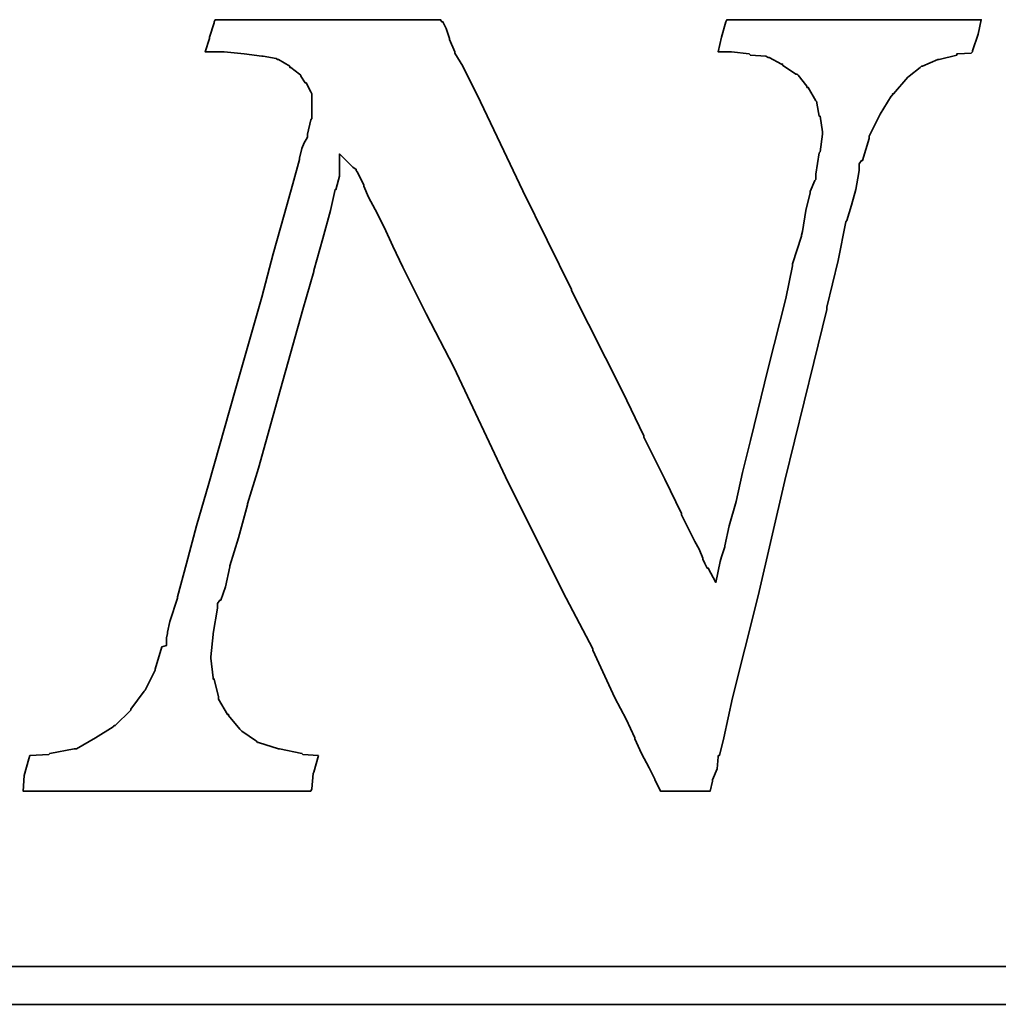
# Model space of a CAD drawing. Header units: millimetres. Extents: x -52 to 340, y -61 to 93.
# Tile 97 of 101: x 226.87 to 228.38, y 1.47 to 2.99. Entities that reach past the tile are written whole.
import ezdxf

# ---------------------------------------------------------------- set-up
doc = ezdxf.new("R2010")
doc.units = ezdxf.units.MM
doc.layers.add('DIM', color=4, linetype='Continuous')
doc.layers.add('layer 1', color=7, linetype='Continuous')

# ---------------------------------------------------------------- blocks, each defined once
blk = doc.blocks.new('TBI MOTION logo(完整正式版)')
at = {"layer": 'layer 1', "color": 22, "lineweight": 35}
for points, knots in [([(58.92625, -7.91875), (58.92625, -7.91875), (58.58625, -7.89375), (58.58625, -7.89375), (58.58625, -7.89375), (58.58625, -7.89375), (58.56625, -7.87125), (58.56625, -7.87125), (58.56625, -7.87125), (58.56625, -7.87125), (58.08375, -7.77375), (58.08375, -7.77375), (58.08375, -7.77375), (58.08375, -7.77375), (58.06125, -7.77375), (58.06125, -7.77375), (58.06125, -7.77375), (58.06125, -7.77375), (57.62625, -7.63125), (57.62625, -7.63125), (57.62625, -7.63125), (57.62625, -7.63125), (57.60625, -7.63125), (57.60625, -7.63125), (57.60625, -7.63125), (57.60625, -7.63125), (57.58125, -7.60625), (57.58125, -7.60625), (57.58125, -7.60625), (57.58125, -7.60625), (57.26625, -7.38875), (57.26625, -7.38875), (57.26625, -7.38875), (57.26625, -7.38875), (57.24625, -7.36875), (57.24625, -7.36875), (57.24625, -7.36875), (57.24625, -7.36875), (57.22125, -7.34375), (57.22125, -7.34375), (57.22125, -7.34375), (57.22125, -7.34375), (56.98125, -7.05375), (56.98125, -7.05375), (56.98125, -7.05375), (56.98125, -7.05375), (56.98125, -7.02875), (56.98125, -7.02875), (56.98125, -7.02875), (56.98125, -7.02875), (56.95625, -7.02875), (56.95625, -7.02875), (56.95625, -7.02875), (56.95625, -7.02875), (56.76625, -6.69625), (56.76625, -6.69625), (56.76625, -6.69625), (56.76625, -6.69625), (56.76625, -6.67125), (56.76625, -6.67125), (56.76625, -6.67125), (56.76625, -6.67125), (56.76625, -6.64875), (56.76625, -6.64875), (56.76625, -6.64875), (56.76625, -6.64875), (56.67125, -6.26375), (56.67125, -6.26375), (56.67125, -6.26375), (56.67125, -6.26375), (56.64625, -6.26375), (56.64625, -6.26375), (56.64625, -6.26375), (56.64625, -6.26375), (56.64625, -6.23875), (56.64625, -6.23875), (56.64625, -6.23875), (56.64625, -6.23875), (56.59625, -5.80875), (56.59625, -5.80875), (56.59625, -5.80875), (56.59625, -5.80875), (56.59625, -5.78375), (56.59625, -5.78375), (56.59625, -5.78375), (56.59625, -5.78375), (56.64625, -5.30375), (56.64625, -5.30375), (56.64625, -5.30375), (56.64625, -5.30375), (56.64625, -5.27875), (56.64625, -5.27875), (56.64625, -5.27875), (56.64625, -5.27875), (56.74125, -4.72875), (56.74125, -4.72875), (56.74125, -4.72875), (56.74125, -4.72875), (56.74125, -4.67875), (56.74125, -4.67875), (56.74125, -4.67875), (56.74125, -4.67875), (56.74125, -4.63375), (56.74125, -4.63375), (56.74125, -4.63375), (56.74125, -4.63375), (56.79125, -4.55875), (56.79125, -4.55875), (56.79125, -4.55875), (56.79125, -4.55875), (56.81125, -4.55875), (56.81125, -4.55875), (56.81125, -4.55875), (56.81125, -4.55875), (56.91125, -4.27375), (56.91125, -4.27375), (56.91125, -4.27375), (56.91125, -4.27375), (57.00625, -3.83874), (57.00625, -3.83874), (57.00625, -3.83874), (57.00625, -3.83874), (57.00625, -3.81374), (57.00625, -3.81374), (57.00625, -3.81374), (57.00625, -3.81374), (57.19875, -3.21374), (57.19875, -3.21374), (57.19875, -3.21374), (57.19875, -3.21374), (57.38625, -2.49625), (57.38625, -2.49625), (57.38625, -2.49625), (57.38625, -2.49625), (57.38625, -2.47374), (57.38625, -2.47374), (57.38625, -2.47374), (57.38625, -2.47374), (57.62625, -1.70375), (57.62625, -1.70375), (57.62625, -1.70375), (57.62625, -1.70375), (58.10625, 0.00125), (58.10625, 0.00125), (58.10625, 0.00125), (58.10625, 0.00125), (58.58625, 1.72625), (58.58625, 1.72625), (58.58625, 1.72625), (58.58625, 1.72625), (58.82625, 2.54125), (58.82625, 2.54125), (58.82625, 2.54125), (58.82625, 2.54125), (58.82625, 2.56374), (58.82625, 2.56374), (58.82625, 2.56374), (58.82625, 2.56374), (59.02125, 3.26125), (59.02125, 3.26125), (59.02125, 3.26125), (59.02125, 3.26125), (59.18625, 3.86125), (59.18625, 3.86125), (59.18625, 3.86125), (59.18625, 3.86125), (59.28625, 4.31875), (59.28625, 4.31875), (59.28625, 4.31875), (59.28625, 4.31875), (59.30625, 4.31875), (59.30625, 4.31875), (59.30625, 4.31875), (59.30625, 4.31875), (59.30625, 4.34125), (59.30625, 4.34125), (59.30625, 4.34125), (59.30625, 4.34125), (59.38125, 4.60625), (59.38125, 4.60625), (59.38125, 4.60625), (59.38125, 4.60625), (59.38125, 4.65125), (59.38125, 4.65125), (59.38125, 4.65125), (59.38125, 4.65125), (59.38125, 5.08625), (59.38125, 5.08625), (59.38125, 5.08625), (59.38125, 5.08625), (59.66625, 4.79624), (59.66625, 4.79624), (59.66625, 4.79624), (59.66625, 4.79624), (59.74125, 4.75124), (59.74125, 4.75124), (59.74125, 4.75124), (59.74125, 4.75124), (59.74125, 4.72624), (59.74125, 4.72624), (59.74125, 4.72624), (59.74125, 4.72624), (59.76125, 4.70124), (59.76125, 4.70124), (59.76125, 4.70124), (59.76125, 4.70124), (59.81125, 4.60625), (59.81125, 4.60625), (59.81125, 4.60625), (59.81125, 4.60625), (59.90625, 4.41125), (59.90625, 4.41125), (59.90625, 4.41125), (59.90625, 4.41125), (59.90625, 4.39125), (59.90625, 4.39125), (59.90625, 4.39125), (59.90625, 4.39125), (60.00375, 4.15124), (60.00375, 4.15124), (60.00375, 4.15124), (60.00375, 4.15124), (60.14625, 3.88374), (60.14625, 3.88374), (60.14625, 3.88374), (60.14625, 3.88374), (60.34125, 3.50124), (60.34125, 3.50124), (60.34125, 3.50124), (60.34125, 3.50124), (60.53125, 3.09125), (60.53125, 3.09125), (60.53125, 3.09125), (60.53125, 3.09125), (60.74625, 2.63625), (60.74625, 2.63625), (60.74625, 2.63625), (60.74625, 2.63625), (61.25125, 1.63124), (61.25125, 1.63124), (61.25125, 1.63124), (61.25125, 1.63124), (61.85125, 0.47625), (61.85125, 0.47625), (61.85125, 0.47625), (61.85125, 0.47625), (63.02625, -2.01874), (63.02625, -2.01874), (63.02625, -2.01874), (63.02625, -2.01874), (64.27625, -4.51374), (64.27625, -4.51374), (64.27625, -4.51374), (64.27625, -4.51374), (64.85125, -5.61375), (64.85125, -5.61375), (64.85125, -5.61375), (64.85125, -5.61375), (64.85125, -5.64125), (64.85125, -5.64125), (64.85125, -5.64125), (64.85125, -5.64125), (65.32875, -6.67125), (65.32875, -6.67125), (65.32875, -6.67125), (65.32875, -6.67125), (65.57125, -7.12875), (65.57125, -7.12875), (65.57125, -7.12875), (65.57125, -7.12875), (65.76125, -7.53625), (65.76125, -7.53625), (65.76125, -7.53625), (65.76125, -7.53625), (65.76125, -7.55625), (65.76125, -7.55625), (65.76125, -7.55625), (65.76125, -7.55625), (65.90375, -7.87125), (65.90375, -7.87125), (65.90375, -7.87125), (65.90375, -7.87125), (66.07125, -8.18125), (66.07125, -8.18125), (66.07125, -8.18125), (66.07125, -8.18125), (66.19125, -8.42375), (66.19125, -8.42375), (66.19125, -8.42375), (66.19125, -8.42375), (66.19125, -8.44375), (66.19125, -8.44375), (66.19125, -8.44375), (66.19125, -8.44375), (66.29125, -8.63875), (66.29125, -8.63875), (66.29125, -8.63875), (66.29125, -8.63875), (66.31125, -8.68625), (66.31125, -8.68625), (66.31125, -8.68625), (66.31125, -8.68625), (66.38375, -8.68625), (66.38375, -8.68625), (66.38375, -8.68625), (66.38375, -8.68625), (66.84125, -8.68625), (66.84125, -8.68625), (66.84125, -8.68625), (66.84125, -8.68625), (67.29625, -8.68625), (67.29625, -8.68625), (67.29625, -8.68625), (67.29625, -8.68625), (67.36625, -8.68625), (67.36625, -8.68625), (67.36625, -8.68625), (67.36625, -8.68625), (67.39125, -8.68625), (67.39125, -8.68625), (67.39125, -8.68625), (67.39125, -8.68625), (67.44125, -8.46875), (67.44125, -8.46875), (67.44125, -8.46875), (67.44125, -8.46875), (67.44125, -8.44375), (67.44125, -8.44375), (67.44125, -8.44375), (67.44125, -8.44375), (67.53625, -8.20375), (67.53625, -8.20375), (67.53625, -8.20375), (67.53625, -8.20375), (67.56125, -7.94375), (67.56125, -7.94375), (67.56125, -7.94375), (67.56125, -7.94375), (67.56125, -7.91875), (67.56125, -7.91875), (67.56125, -7.91875), (67.56125, -7.91875), (67.58625, -7.91875), (67.58625, -7.91875), (67.58625, -7.91875), (67.58625, -7.91875), (67.68125, -7.53625), (67.68125, -7.53625), (67.68125, -7.53625), (67.68125, -7.53625), (67.87375, -6.67125), (67.87375, -6.67125), (67.87375, -6.67125), (67.87375, -6.67125), (68.13625, -5.61375), (68.13625, -5.61375), (68.13625, -5.61375), (68.13625, -5.61375), (68.42375, -4.46374), (68.42375, -4.46374), (68.42375, -4.46374), (68.42375, -4.46374), (68.99875, -1.96874), (68.99875, -1.96874), (68.99875, -1.96874), (68.99875, -1.96874), (69.62625, 0.57625), (69.62625, 0.57625), (69.62625, 0.57625), (69.62625, 0.57625), (69.91125, 1.72625), (69.91125, 1.72625), (69.91125, 1.72625), (69.91125, 1.72625), (69.91125, 1.77625), (69.91125, 1.77625), (69.91125, 1.77625), (69.91125, 1.77625), (70.15125, 2.78124), (70.15125, 2.78124), (70.15125, 2.78124), (70.15125, 2.78124), (70.32125, 3.62125), (70.32125, 3.62125), (70.32125, 3.62125), (70.32125, 3.62125), (70.34125, 3.64625), (70.34125, 3.64625), (70.34125, 3.64625), (70.34125, 3.64625), (70.44125, 3.98125), (70.44125, 3.98125), (70.44125, 3.98125), (70.44125, 3.98125), (70.53625, 4.31875), (70.53625, 4.31875), (70.53625, 4.31875), (70.53625, 4.31875), (70.58125, 4.55875), (70.58125, 4.55875), (70.58125, 4.55875), (70.58125, 4.55875), (70.60625, 4.72624), (70.60625, 4.72624), (70.60625, 4.72624), (70.60625, 4.72624), (70.60625, 4.79624), (70.60625, 4.79624), (70.60625, 4.79624), (70.60625, 4.79624), (70.60625, 4.87125), (70.60625, 4.87125), (70.60625, 4.87125), (70.60625, 4.87125), (70.65625, 4.94125), (70.65625, 4.94125), (70.65625, 4.94125), (70.65625, 4.94125), (70.68125, 4.94125), (70.68125, 4.94125), (70.68125, 4.94125), (70.68125, 4.94125), (70.82125, 5.42125), (70.82125, 5.42125), (70.82125, 5.42125), (70.82125, 5.42125), (70.82125, 5.44625), (70.82125, 5.44625), (70.82125, 5.44625), (70.82125, 5.44625), (70.82125, 5.47125), (70.82125, 5.47125), (70.82125, 5.47125), (70.82125, 5.47125), (71.06125, 5.94625), (71.06125, 5.94625), (71.06125, 5.94625), (71.06125, 5.94625), (71.30125, 6.33124), (71.30125, 6.33124), (71.30125, 6.33124), (71.30125, 6.33124), (71.32625, 6.35625), (71.32625, 6.35625), (71.32625, 6.35625), (71.32625, 6.35625), (71.32625, 6.38124), (71.32625, 6.38124), (71.32625, 6.38124), (71.32625, 6.38124), (71.35125, 6.38124), (71.35125, 6.38124), (71.35125, 6.38124), (71.35125, 6.38124), (71.66125, 6.74125), (71.66125, 6.74125), (71.66125, 6.74125), (71.66125, 6.74125), (71.68625, 6.76625), (71.68625, 6.76625), (71.68625, 6.76625), (71.68625, 6.76625), (71.92625, 6.95624), (71.92625, 6.95624), (71.92625, 6.95624), (71.92625, 6.95624), (71.95125, 6.98125), (71.95125, 6.98125), (71.95125, 6.98125), (71.95125, 6.98125), (71.97625, 6.98125), (71.97625, 6.98125), (71.97625, 6.98125), (71.97625, 6.98125), (72.31125, 7.12624), (72.31125, 7.12624), (72.31125, 7.12624), (72.31125, 7.12624), (72.33375, 7.12624), (72.33375, 7.12624), (72.33375, 7.12624), (72.33375, 7.12624), (72.71625, 7.21875), (72.71625, 7.21875), (72.71625, 7.21875), (72.71625, 7.21875), (72.71625, 7.24624), (72.71625, 7.24624), (72.71625, 7.24624), (72.71625, 7.24624), (72.74125, 7.24624), (72.74125, 7.24624), (72.74125, 7.24624), (72.74125, 7.24624), (73.03124, 7.26624), (73.03124, 7.26624), (73.03124, 7.26624), (73.03124, 7.26624), (73.05375, 7.29125), (73.05375, 7.29125), (73.05375, 7.29125), (73.05375, 7.29125), (73.05375, 7.31625), (73.05375, 7.31625), (73.05375, 7.31625), (73.05375, 7.31625), (73.17625, 7.67625), (73.17625, 7.67625), (73.17625, 7.67625), (73.17625, 7.67625), (73.24625, 7.98625), (73.24625, 7.98625), (73.24625, 7.98625), (73.24625, 7.98625), (73.19625, 7.98625), (73.19625, 7.98625), (73.19625, 7.98625), (73.19625, 7.98625), (72.93625, 7.98625), (72.93625, 7.98625), (72.93625, 7.98625), (72.93625, 7.98625), (72.55125, 7.98625), (72.55125, 7.98625), (72.55125, 7.98625), (72.55125, 7.98625), (72.09625, 7.98625), (72.09625, 7.98625), (72.09625, 7.98625), (72.09625, 7.98625), (71.64125, 7.98625), (71.64125, 7.98625), (71.64125, 7.98625), (71.64125, 7.98625), (70.53625, 7.98625), (70.53625, 7.98625), (70.53625, 7.98625), (70.53625, 7.98625), (69.47875, 7.98625), (69.47875, 7.98625), (69.47875, 7.98625), (69.47875, 7.98625), (68.95125, 7.98625), (68.95125, 7.98625), (68.95125, 7.98625), (68.95125, 7.98625), (68.52125, 7.98625), (68.52125, 7.98625), (68.52125, 7.98625), (68.52125, 7.98625), (68.13625, 7.98625), (68.13625, 7.98625), (68.13625, 7.98625), (68.13625, 7.98625), (67.87375, 7.98625), (67.87375, 7.98625), (67.87375, 7.98625), (67.87375, 7.98625), (67.75125, 7.98625), (67.75125, 7.98625), (67.75125, 7.98625), (67.75125, 7.98625), (67.72625, 7.94125), (67.72625, 7.94125), (67.72625, 7.94125), (67.72625, 7.94125), (67.63125, 7.60625), (67.63125, 7.60625), (67.63125, 7.60625), (67.63125, 7.60625), (67.56125, 7.29125), (67.56125, 7.29125), (67.56125, 7.29125), (67.56125, 7.29125), (67.72625, 7.29125), (67.72625, 7.29125), (67.72625, 7.29125), (67.72625, 7.29125), (67.82625, 7.29125), (67.82625, 7.29125), (67.82625, 7.29125), (67.82625, 7.29125), (67.84625, 7.29125), (67.84625, 7.29125), (67.84625, 7.29125), (67.84625, 7.29125), (68.23125, 7.24624), (68.23125, 7.24624), (68.23125, 7.24624), (68.23125, 7.24624), (68.25875, 7.21875), (68.25875, 7.21875), (68.25875, 7.21875), (68.25875, 7.21875), (68.59125, 7.19624), (68.59125, 7.19624), (68.59125, 7.19624), (68.59125, 7.19624), (68.64125, 7.17125), (68.64125, 7.17125), (68.64125, 7.17125), (68.64125, 7.17125), (68.66625, 7.17125), (68.66625, 7.17125), (68.66625, 7.17125), (68.66625, 7.17125), (68.92625, 7.02624), (68.92625, 7.02624), (68.92625, 7.02624), (68.92625, 7.02624), (68.95125, 7.02624), (68.95125, 7.02624), (68.95125, 7.02624), (68.95125, 7.02624), (68.95125, 7.00624), (68.95125, 7.00624), (68.95125, 7.00624), (68.95125, 7.00624), (69.23875, 6.81125), (69.23875, 6.81125), (69.23875, 6.81125), (69.23875, 6.81125), (69.26625, 6.81125), (69.26625, 6.81125), (69.26625, 6.81125), (69.26625, 6.81125), (69.28625, 6.78625), (69.28625, 6.78625), (69.28625, 6.78625), (69.28625, 6.78625), (69.47875, 6.54875), (69.47875, 6.54875), (69.47875, 6.54875), (69.47875, 6.54875), (69.47875, 6.52375), (69.47875, 6.52375), (69.47875, 6.52375), (69.47875, 6.52375), (69.50625, 6.52375), (69.50625, 6.52375), (69.50625, 6.52375), (69.50625, 6.52375), (69.67125, 6.23625), (69.67125, 6.23625), (69.67125, 6.23625), (69.67125, 6.23625), (69.69375, 6.21125), (69.69375, 6.21125), (69.69375, 6.21125), (69.69375, 6.21125), (69.69375, 6.18625), (69.69375, 6.18625), (69.69375, 6.18625), (69.69375, 6.18625), (69.74625, 5.89875), (69.74625, 5.89875), (69.74625, 5.89875), (69.74625, 5.89875), (69.76625, 5.89875), (69.76625, 5.89875), (69.76625, 5.89875), (69.76625, 5.89875), (69.81375, 5.56625), (69.81375, 5.56625), (69.81375, 5.56625), (69.81375, 5.56625), (69.81375, 5.54125), (69.81375, 5.54125), (69.81375, 5.54125), (69.81375, 5.54125), (69.81375, 5.51625), (69.81375, 5.51625), (69.81375, 5.51625), (69.81375, 5.51625), (69.76625, 5.13125), (69.76625, 5.13125), (69.76625, 5.13125), (69.76625, 5.13125), (69.74625, 5.10874), (69.74625, 5.10874), (69.74625, 5.10874), (69.74625, 5.10874), (69.67125, 4.65125), (69.67125, 4.65125), (69.67125, 4.65125), (69.67125, 4.65125), (69.67125, 4.55875), (69.67125, 4.55875), (69.67125, 4.55875), (69.67125, 4.55875), (69.67125, 4.53125), (69.67125, 4.53125), (69.67125, 4.53125), (69.67125, 4.53125), (69.64625, 4.50874), (69.64625, 4.50874), (69.64625, 4.50874), (69.64625, 4.50874), (69.55125, 4.27125), (69.55125, 4.27125), (69.55125, 4.27125), (69.55125, 4.27125), (69.55125, 4.24625), (69.55125, 4.24625), (69.55125, 4.24625), (69.55125, 4.24625), (69.45375, 3.86125), (69.45375, 3.86125), (69.45375, 3.86125), (69.45375, 3.86125), (69.38625, 3.40624), (69.38625, 3.40624), (69.38625, 3.40624), (69.38625, 3.40624), (69.35875, 3.33125), (69.35875, 3.33125), (69.35875, 3.33125), (69.35875, 3.33125), (69.35875, 3.30875), (69.35875, 3.30875), (69.35875, 3.30875), (69.35875, 3.30875), (69.16625, 2.71125), (69.16625, 2.71125), (69.16625, 2.71125), (69.16625, 2.71125), (69.16625, 2.66375), (69.16625, 2.66375), (69.16625, 2.66375), (69.16625, 2.66375), (69.02625, 1.96374), (69.02625, 1.96374), (69.02625, 1.96374), (69.02625, 1.96374), (68.64125, 0.45624), (68.64125, 0.45624), (68.64125, 0.45624), (68.64125, 0.45624), (68.25875, -1.10625), (68.25875, -1.10625), (68.25875, -1.10625), (68.25875, -1.10625), (68.08625, -1.80125), (68.08625, -1.80125), (68.08625, -1.80125), (68.08625, -1.80125), (67.94625, -2.42625), (67.94625, -2.42625), (67.94625, -2.42625), (67.94625, -2.42625), (67.80125, -2.95375), (67.80125, -2.95375), (67.80125, -2.95375), (67.80125, -2.95375), (67.70625, -3.38375), (67.70625, -3.38375), (67.70625, -3.38375), (67.70625, -3.38375), (67.70625, -3.40875), (67.70625, -3.40875), (67.70625, -3.40875), (67.70625, -3.40875), (67.63125, -3.62375), (67.63125, -3.62375), (67.63125, -3.62375), (67.63125, -3.62375), (67.60625, -3.72125), (67.60625, -3.72125), (67.60625, -3.72125), (67.60625, -3.72125), (67.51125, -4.17375), (67.51125, -4.17375), (67.51125, -4.17375), (67.51125, -4.17375), (67.34625, -3.86374), (67.34625, -3.86374), (67.34625, -3.86374), (67.34625, -3.86374), (67.32125, -3.86374), (67.32125, -3.86374), (67.32125, -3.86374), (67.32125, -3.86374), (67.27125, -3.76874), (67.27125, -3.76874), (67.27125, -3.76874), (67.27125, -3.76874), (67.22625, -3.67374), (67.22625, -3.67374), (67.22625, -3.67374), (67.22625, -3.67374), (67.22625, -3.64875), (67.22625, -3.64875), (67.22625, -3.64875), (67.22625, -3.64875), (67.15125, -3.45375), (67.15125, -3.45375), (67.15125, -3.45375), (67.15125, -3.45375), (67.05625, -3.28875), (67.05625, -3.28875), (67.05625, -3.28875), (67.05625, -3.28875), (66.91125, -3.00125), (66.91125, -3.00125), (66.91125, -3.00125), (66.91125, -3.00125), (66.77125, -2.71375), (66.77125, -2.71375), (66.77125, -2.71375), (66.77125, -2.71375), (66.77125, -2.68875), (66.77125, -2.68875), (66.77125, -2.68875), (66.77125, -2.68875), (66.41125, -1.94374), (66.41125, -1.94374), (66.41125, -1.94374), (66.41125, -1.94374), (65.95125, -1.03375), (65.95125, -1.03375), (65.95125, -1.03375), (65.95125, -1.03375), (65.95125, -1.00875), (65.95125, -1.00875), (65.95125, -1.00875), (65.95125, -1.00875), (65.49625, -0.04874), (65.49625, -0.04874), (65.49625, -0.04874), (65.49625, -0.04874), (64.39375, 2.13624), (64.39375, 2.13624), (64.39375, 2.13624), (64.39375, 2.13624), (64.39375, 2.15624), (64.39375, 2.15624), (64.39375, 2.15624), (64.39375, 2.15624), (63.33625, 4.29125), (63.33625, 4.29125), (63.33625, 4.29125), (63.33625, 4.29125), (62.85625, 5.30125), (62.85625, 5.30125), (62.85625, 5.30125), (62.85625, 5.30125), (62.42625, 6.21125), (62.42625, 6.21125), (62.42625, 6.21125), (62.42625, 6.21125), (62.04125, 6.98125), (62.04125, 6.98125), (62.04125, 6.98125), (62.04125, 6.98125), (61.87375, 7.26624), (61.87375, 7.26624), (61.87375, 7.26624), (61.87375, 7.26624), (61.87375, 7.29125), (61.87375, 7.29125), (61.87375, 7.29125), (61.87375, 7.29125), (61.75625, 7.55625), (61.75625, 7.55625), (61.75625, 7.55625), (61.75625, 7.55625), (61.75625, 7.58124), (61.75625, 7.58124), (61.75625, 7.58124), (61.75625, 7.58124), (61.68375, 7.79375), (61.68375, 7.79375), (61.68375, 7.79375), (61.68375, 7.79375), (61.61125, 7.94125), (61.61125, 7.94125), (61.61125, 7.94125), (61.61125, 7.94125), (61.58625, 7.94125), (61.58625, 7.94125), (61.58625, 7.94125), (61.58625, 7.94125), (61.56375, 7.98625), (61.56375, 7.98625), (61.56375, 7.98625), (61.56375, 7.98625), (61.41875, 7.98625), (61.41875, 7.98625), (61.41875, 7.98625), (61.41875, 7.98625), (61.18125, 7.98625), (61.18125, 7.98625), (61.18125, 7.98625), (61.18125, 7.98625), (60.84125, 7.98625), (60.84125, 7.98625), (60.84125, 7.98625), (60.84125, 7.98625), (60.02625, 7.98625), (60.02625, 7.98625), (60.02625, 7.98625), (60.02625, 7.98625), (59.11625, 7.98625), (59.11625, 7.98625), (59.11625, 7.98625), (59.11625, 7.98625), (58.15625, 7.98625), (58.15625, 7.98625), (58.15625, 7.98625), (58.15625, 7.98625), (57.34125, 7.98625), (57.34125, 7.98625), (57.34125, 7.98625), (57.34125, 7.98625), (57.00625, 7.98625), (57.00625, 7.98625), (57.00625, 7.98625), (57.00625, 7.98625), (56.76625, 7.98625), (56.76625, 7.98625), (56.76625, 7.98625), (56.76625, 7.98625), (56.69125, 7.98625), (56.69125, 7.98625), (56.69125, 7.98625), (56.69125, 7.98625), (56.67125, 7.94125), (56.67125, 7.94125), (56.67125, 7.94125), (56.67125, 7.94125), (56.67125, 7.91625), (56.67125, 7.91625), (56.67125, 7.91625), (56.67125, 7.91625), (56.57125, 7.60625), (56.57125, 7.60625), (56.57125, 7.60625), (56.57125, 7.60625), (56.57125, 7.58124), (56.57125, 7.58124), (56.57125, 7.58124), (56.57125, 7.58124), (56.47625, 7.29125), (56.47625, 7.29125), (56.47625, 7.29125), (56.47625, 7.29125), (56.57125, 7.29125), (56.57125, 7.29125), (56.57125, 7.29125), (56.57125, 7.29125), (56.76625, 7.29125), (56.76625, 7.29125), (56.76625, 7.29125), (56.76625, 7.29125), (56.86125, 7.29125), (56.86125, 7.29125), (56.86125, 7.29125), (56.86125, 7.29125), (56.88625, 7.29125), (56.88625, 7.29125), (56.88625, 7.29125), (56.88625, 7.29125), (57.31625, 7.24624), (57.31625, 7.24624), (57.31625, 7.24624), (57.31625, 7.24624), (57.70125, 7.19624), (57.70125, 7.19624), (57.70125, 7.19624), (57.70125, 7.19624), (57.72625, 7.19624), (57.72625, 7.19624), (57.72625, 7.19624), (57.72625, 7.19624), (58.01125, 7.14624), (58.01125, 7.14624), (58.01125, 7.14624), (58.01125, 7.14624), (58.03625, 7.12624), (58.03625, 7.12624), (58.03625, 7.12624), (58.03625, 7.12624), (58.06125, 7.12624), (58.06125, 7.12624), (58.06125, 7.12624), (58.06125, 7.12624), (58.30125, 6.98125), (58.30125, 6.98125), (58.30125, 6.98125), (58.30125, 6.98125), (58.30125, 6.95624), (58.30125, 6.95624), (58.30125, 6.95624), (58.30125, 6.95624), (58.32375, 6.95624), (58.32375, 6.95624), (58.32375, 6.95624), (58.32375, 6.95624), (58.51625, 6.81125), (58.51625, 6.81125), (58.51625, 6.81125), (58.51625, 6.81125), (58.54125, 6.78625), (58.54125, 6.78625), (58.54125, 6.78625), (58.54125, 6.78625), (58.54125, 6.76625), (58.54125, 6.76625), (58.54125, 6.76625), (58.54125, 6.76625), (58.63625, 6.62124), (58.63625, 6.62124), (58.63625, 6.62124), (58.63625, 6.62124), (58.65875, 6.62124), (58.65875, 6.62124), (58.65875, 6.62124), (58.65875, 6.62124), (58.75625, 6.42625), (58.75625, 6.42625), (58.75625, 6.42625), (58.75625, 6.42625), (58.77875, 6.38124), (58.77875, 6.38124), (58.77875, 6.38124), (58.77875, 6.38124), (58.77875, 6.33124), (58.77875, 6.33124), (58.77875, 6.33124), (58.77875, 6.33124), (58.77875, 6.09125), (58.77875, 6.09125), (58.77875, 6.09125), (58.77875, 6.09125), (58.77875, 5.85125), (58.77875, 5.85125), (58.77875, 5.85125), (58.77875, 5.85125), (58.75625, 5.82625), (58.75625, 5.82625), (58.75625, 5.82625), (58.75625, 5.82625), (58.68625, 5.51625), (58.68625, 5.51625), (58.68625, 5.51625), (58.68625, 5.51625), (58.68625, 5.47125), (58.68625, 5.47125), (58.68625, 5.47125), (58.68625, 5.47125), (58.68625, 5.44625), (58.68625, 5.44625), (58.68625, 5.44625), (58.68625, 5.44625), (58.65875, 5.39625), (58.65875, 5.39625), (58.65875, 5.39625), (58.65875, 5.39625), (58.61125, 5.32624), (58.61125, 5.32624), (58.61125, 5.32624), (58.61125, 5.32624), (58.56625, 5.20375), (58.56625, 5.20375), (58.56625, 5.20375), (58.56625, 5.20375), (58.51625, 4.99125), (58.51625, 4.99125), (58.51625, 4.99125), (58.51625, 4.99125), (58.51625, 4.96625), (58.51625, 4.96625), (58.51625, 4.96625), (58.51625, 4.96625), (58.37125, 4.43625), (58.37125, 4.43625), (58.37125, 4.43625), (58.37125, 4.43625), (58.18125, 3.76625), (58.18125, 3.76625), (58.18125, 3.76625), (58.18125, 3.76625), (57.94125, 2.92624), (57.94125, 2.92624), (57.94125, 2.92624), (57.94125, 2.92624), (57.70125, 1.98874), (57.70125, 1.98874), (57.70125, 1.98874), (57.70125, 1.98874), (57.12625, -0.02374), (57.12625, -0.02374), (57.12625, -0.02374), (57.12625, -0.02374), (56.55125, -2.03875), (56.55125, -2.03875), (56.55125, -2.03875), (56.55125, -2.03875), (56.28625, -2.95375), (56.28625, -2.95375), (56.28625, -2.95375), (56.28625, -2.95375), (56.07125, -3.76874), (56.07125, -3.76874), (56.07125, -3.76874), (56.07125, -3.76874), (55.87625, -4.48874), (55.87625, -4.48874), (55.87625, -4.48874), (55.87625, -4.48874), (55.87625, -4.51374), (55.87625, -4.51374), (55.87625, -4.51374), (55.87625, -4.51374), (55.71125, -5.01625), (55.71125, -5.01625), (55.71125, -5.01625), (55.71125, -5.01625), (55.66125, -5.25375), (55.66125, -5.25375), (55.66125, -5.25375), (55.66125, -5.25375), (55.66125, -5.27875), (55.66125, -5.27875), (55.66125, -5.27875), (55.66125, -5.27875), (55.63625, -5.37375), (55.63625, -5.37375), (55.63625, -5.37375), (55.63625, -5.37375), (55.63625, -5.42375), (55.63625, -5.42375), (55.63625, -5.42375), (55.63625, -5.42375), (55.63625, -5.54125), (55.63625, -5.54125), (55.63625, -5.54125), (55.63625, -5.54125), (55.54125, -5.56875), (55.54125, -5.56875), (55.54125, -5.56875), (55.54125, -5.56875), (55.39625, -6.04875), (55.39625, -6.04875), (55.39625, -6.04875), (55.39625, -6.04875), (55.39625, -6.06875), (55.39625, -6.06875), (55.39625, -6.06875), (55.39625, -6.06875), (55.18125, -6.50375), (55.18125, -6.50375), (55.18125, -6.50375), (55.18125, -6.50375), (55.15625, -6.52875), (55.15625, -6.52875), (55.15625, -6.52875), (55.15625, -6.52875), (54.86875, -6.91125), (54.86875, -6.91125), (54.86875, -6.91125), (54.86875, -6.91125), (54.86875, -6.93375), (54.86875, -6.93375), (54.86875, -6.93375), (54.86875, -6.93375), (54.53125, -7.26875), (54.53125, -7.26875), (54.53125, -7.26875), (54.53125, -7.26875), (54.51125, -7.26875), (54.51125, -7.26875), (54.51125, -7.26875), (54.51125, -7.26875), (54.48625, -7.29625), (54.48625, -7.29625), (54.48625, -7.29625), (54.48625, -7.29625), (54.10375, -7.53625), (54.10375, -7.53625), (54.10375, -7.53625), (54.10375, -7.53625), (53.69625, -7.77375), (53.69625, -7.77375), (53.69625, -7.77375), (53.69625, -7.77375), (53.67125, -7.77375), (53.67125, -7.77375), (53.67125, -7.77375), (53.67125, -7.77375), (53.64625, -7.77375), (53.64625, -7.77375), (53.64625, -7.77375), (53.64625, -7.77375), (53.11625, -7.87125), (53.11625, -7.87125), (53.11625, -7.87125), (53.11625, -7.87125), (53.09625, -7.89375), (53.09625, -7.89375), (53.09625, -7.89375), (53.09625, -7.89375), (52.68625, -7.91875), (52.68625, -7.91875), (52.68625, -7.91875), (52.68625, -7.91875), (52.66125, -7.99125), (52.66125, -7.99125), (52.66125, -7.99125), (52.66125, -7.99125), (52.56625, -8.34875), (52.56625, -8.34875), (52.56625, -8.34875), (52.56625, -8.34875), (52.54125, -8.68625), (52.54125, -8.68625), (52.54125, -8.68625), (52.54125, -8.68625), (52.58875, -8.68625), (52.58875, -8.68625), (52.58875, -8.68625), (52.58875, -8.68625), (52.87625, -8.68625), (52.87625, -8.68625), (52.87625, -8.68625), (52.87625, -8.68625), (53.33625, -8.68625), (53.33625, -8.68625), (53.33625, -8.68625), (53.33625, -8.68625), (53.79125, -8.68625), (53.79125, -8.68625), (53.79125, -8.68625), (53.79125, -8.68625), (54.36625, -8.68625), (54.36625, -8.68625), (54.36625, -8.68625), (54.36625, -8.68625), (55.59125, -8.68625), (55.59125, -8.68625), (55.59125, -8.68625), (55.59125, -8.68625), (56.76625, -8.68625), (56.76625, -8.68625), (56.76625, -8.68625), (56.76625, -8.68625), (57.34125, -8.68625), (57.34125, -8.68625), (57.34125, -8.68625), (57.34125, -8.68625), (57.82125, -8.68625), (57.82125, -8.68625), (57.82125, -8.68625), (57.82125, -8.68625), (58.25125, -8.68625), (58.25125, -8.68625), (58.25125, -8.68625), (58.25125, -8.68625), (58.58625, -8.68625), (58.58625, -8.68625), (58.58625, -8.68625), (58.58625, -8.68625), (58.75625, -8.68625), (58.75625, -8.68625), (58.75625, -8.68625), (58.75625, -8.68625), (58.77875, -8.63875), (58.77875, -8.63875), (58.77875, -8.63875), (58.77875, -8.63875), (58.80625, -8.30375), (58.80625, -8.30375), (58.80625, -8.30375), (58.80625, -8.30375), (58.82625, -8.27875), (58.82625, -8.27875), (58.82625, -8.27875), (58.82625, -8.27875), (58.92625, -7.91875), (58.92625, -7.91875)], [0, 0, 0, 0, 0.003125, 0.003125, 0.003125, 0.003125, 0.00625, 0.00625, 0.00625, 0.00625, 0.009375, 0.009375, 0.009375, 0.009375, 0.0125, 0.0125, 0.0125, 0.0125, 0.015625, 0.015625, 0.015625, 0.015625, 0.01875, 0.01875, 0.01875, 0.01875, 0.021875, 0.021875, 0.021875, 0.021875, 0.025, 0.025, 0.025, 0.025, 0.028125, 0.028125, 0.028125, 0.028125, 0.03125, 0.03125, 0.03125, 0.03125, 0.034375, 0.034375, 0.034375, 0.034375, 0.0375, 0.0375, 0.0375, 0.0375, 0.040625, 0.040625, 0.040625, 0.040625, 0.04375, 0.04375, 0.04375, 0.04375, 0.046875, 0.046875, 0.046875, 0.046875, 0.05, 0.05, 0.05, 0.05, 0.053125, 0.053125, 0.053125, 0.053125, 0.05625, 0.05625, 0.05625, 0.05625, 0.059375, 0.059375, 0.059375, 0.059375, 0.0625, 0.0625, 0.0625, 0.0625, 0.065625, 0.065625, 0.065625, 0.065625, 0.06875, 0.06875, 0.06875, 0.06875, 0.071875, 0.071875, 0.071875, 0.071875, 0.075, 0.075, 0.075, 0.075, 0.078125, 0.078125, 0.078125, 0.078125, 0.08125, 0.08125, 0.08125, 0.08125, 0.084375, 0.084375, 0.084375, 0.084375, 0.0875, 0.0875, 0.0875, 0.0875, 0.090625, 0.090625, 0.090625, 0.090625, 0.09375, 0.09375, 0.09375, 0.09375, 0.096875, 0.096875, 0.096875, 0.096875, 0.1, 0.1, 0.1, 0.1, 0.103125, 0.103125, 0.103125, 0.103125, 0.10625, 0.10625, 0.10625, 0.10625, 0.109375, 0.109375, 0.109375, 0.109375, 0.1125, 0.1125, 0.1125, 0.1125, 0.115625, 0.115625, 0.115625, 0.115625, 0.11875, 0.11875, 0.11875, 0.11875, 0.121875, 0.121875, 0.121875, 0.121875, 0.125, 0.125, 0.125, 0.125, 0.128125, 0.128125, 0.128125, 0.128125, 0.13125, 0.13125, 0.13125, 0.13125, 0.134375, 0.134375, 0.134375, 0.134375, 0.1375, 0.1375, 0.1375, 0.1375, 0.140625, 0.140625, 0.140625, 0.140625, 0.14375, 0.14375, 0.14375, 0.14375, 0.146875, 0.146875, 0.146875, 0.146875, 0.15, 0.15, 0.15, 0.15, 0.153125, 0.153125, 0.153125, 0.153125, 0.15625, 0.15625, 0.15625, 0.15625, 0.159375, 0.159375, 0.159375, 0.159375, 0.1625, 0.1625, 0.1625, 0.1625, 0.165625, 0.165625, 0.165625, 0.165625, 0.16875, 0.16875, 0.16875, 0.16875, 0.171875, 0.171875, 0.171875, 0.171875, 0.175, 0.175, 0.175, 0.175, 0.178125, 0.178125, 0.178125, 0.178125, 0.18125, 0.18125, 0.18125, 0.18125, 0.184375, 0.184375, 0.184375, 0.184375, 0.1875, 0.1875, 0.1875, 0.1875, 0.190625, 0.190625, 0.190625, 0.190625, 0.19375, 0.19375, 0.19375, 0.19375, 0.196875, 0.196875, 0.196875, 0.196875, 0.2, 0.2, 0.2, 0.2, 0.203125, 0.203125, 0.203125, 0.203125, 0.20625, 0.20625, 0.20625, 0.20625, 0.209375, 0.209375, 0.209375, 0.209375, 0.2125, 0.2125, 0.2125, 0.2125, 0.215625, 0.215625, 0.215625, 0.215625, 0.21875, 0.21875, 0.21875, 0.21875, 0.221875, 0.221875, 0.221875, 0.221875, 0.225, 0.225, 0.225, 0.225, 0.228125, 0.228125, 0.228125, 0.228125, 0.23125, 0.23125, 0.23125, 0.23125, 0.234375, 0.234375, 0.234375, 0.234375, 0.2375, 0.2375, 0.2375, 0.2375, 0.240625, 0.240625, 0.240625, 0.240625, 0.24375, 0.24375, 0.24375, 0.24375, 0.246875, 0.246875, 0.246875, 0.246875, 0.25, 0.25, 0.25, 0.25, 0.253125, 0.253125, 0.253125, 0.253125, 0.25625, 0.25625, 0.25625, 0.25625, 0.259375, 0.259375, 0.259375, 0.259375, 0.2625, 0.2625, 0.2625, 0.2625, 0.265625, 0.265625, 0.265625, 0.265625, 0.26875, 0.26875, 0.26875, 0.26875, 0.271875, 0.271875, 0.271875, 0.271875, 0.275, 0.275, 0.275, 0.275, 0.278125, 0.278125, 0.278125, 0.278125, 0.28125, 0.28125, 0.28125, 0.28125, 0.284375, 0.284375, 0.284375, 0.284375, 0.2875, 0.2875, 0.2875, 0.2875, 0.290625, 0.290625, 0.290625, 0.290625, 0.29375, 0.29375, 0.29375, 0.29375, 0.296875, 0.296875, 0.296875, 0.296875, 0.3, 0.3, 0.3, 0.3, 0.303125, 0.303125, 0.303125, 0.303125, 0.30625, 0.30625, 0.30625, 0.30625, 0.309375, 0.309375, 0.309375, 0.309375, 0.3125, 0.3125, 0.3125, 0.3125, 0.315625, 0.315625, 0.315625, 0.315625, 0.31875, 0.31875, 0.31875, 0.31875, 0.321875, 0.321875, 0.321875, 0.321875, 0.325, 0.325, 0.325, 0.325, 0.328125, 0.328125, 0.328125, 0.328125, 0.33125, 0.33125, 0.33125, 0.33125, 0.334375, 0.334375, 0.334375, 0.334375, 0.3375, 0.3375, 0.3375, 0.3375, 0.340625, 0.340625, 0.340625, 0.340625, 0.34375, 0.34375, 0.34375, 0.34375, 0.346875, 0.346875, 0.346875, 0.346875, 0.35, 0.35, 0.35, 0.35, 0.353125, 0.353125, 0.353125, 0.353125, 0.35625, 0.35625, 0.35625, 0.35625, 0.359375, 0.359375, 0.359375, 0.359375, 0.3625, 0.3625, 0.3625, 0.3625, 0.365625, 0.365625, 0.365625, 0.365625, 0.36875, 0.36875, 0.36875, 0.36875, 0.371875, 0.371875, 0.371875, 0.371875, 0.375, 0.375, 0.375, 0.375, 0.378125, 0.378125, 0.378125, 0.378125, 0.38125, 0.38125, 0.38125, 0.38125, 0.384375, 0.384375, 0.384375, 0.384375, 0.3875, 0.3875, 0.3875, 0.3875, 0.390625, 0.390625, 0.390625, 0.390625, 0.39375, 0.39375, 0.39375, 0.39375, 0.396875, 0.396875, 0.396875, 0.396875, 0.4, 0.4, 0.4, 0.4, 0.403125, 0.403125, 0.403125, 0.403125, 0.40625, 0.40625, 0.40625, 0.40625, 0.409375, 0.409375, 0.409375, 0.409375, 0.4125, 0.4125, 0.4125, 0.4125, 0.415625, 0.415625, 0.415625, 0.415625, 0.41875, 0.41875, 0.41875, 0.41875, 0.421875, 0.421875, 0.421875, 0.421875, 0.425, 0.425, 0.425, 0.425, 0.428125, 0.428125, 0.428125, 0.428125, 0.43125, 0.43125, 0.43125, 0.43125, 0.434375, 0.434375, 0.434375, 0.434375, 0.4375, 0.4375, 0.4375, 0.4375, 0.440625, 0.440625, 0.440625, 0.440625, 0.44375, 0.44375, 0.44375, 0.44375, 0.446875, 0.446875, 0.446875, 0.446875, 0.45, 0.45, 0.45, 0.45, 0.453125, 0.453125, 0.453125, 0.453125, 0.45625, 0.45625, 0.45625, 0.45625, 0.459375, 0.459375, 0.459375, 0.459375, 0.4625, 0.4625, 0.4625, 0.4625, 0.465625, 0.465625, 0.465625, 0.465625, 0.46875, 0.46875, 0.46875, 0.46875, 0.471875, 0.471875, 0.471875, 0.471875, 0.475, 0.475, 0.475, 0.475, 0.478125, 0.478125, 0.478125, 0.478125, 0.48125, 0.48125, 0.48125, 0.48125, 0.484375, 0.484375, 0.484375, 0.484375, 0.4875, 0.4875, 0.4875, 0.4875, 0.490625, 0.490625, 0.490625, 0.490625, 0.49375, 0.49375, 0.49375, 0.49375, 0.496875, 0.496875, 0.496875, 0.496875, 0.5, 0.5, 0.5, 0.5, 0.503125, 0.503125, 0.503125, 0.503125, 0.50625, 0.50625, 0.50625, 0.50625, 0.509375, 0.509375, 0.509375, 0.509375, 0.5125, 0.5125, 0.5125, 0.5125, 0.515625, 0.515625, 0.515625, 0.515625, 0.51875, 0.51875, 0.51875, 0.51875, 0.521875, 0.521875, 0.521875, 0.521875, 0.525, 0.525, 0.525, 0.525, 0.528125, 0.528125, 0.528125, 0.528125, 0.53125, 0.53125, 0.53125, 0.53125, 0.534375, 0.534375, 0.534375, 0.534375, 0.5375, 0.5375, 0.5375, 0.5375, 0.540625, 0.540625, 0.540625, 0.540625, 0.54375, 0.54375, 0.54375, 0.54375, 0.546875, 0.546875, 0.546875, 0.546875, 0.55, 0.55, 0.55, 0.55, 0.553125, 0.553125, 0.553125, 0.553125, 0.55625, 0.55625, 0.55625, 0.55625, 0.559375, 0.559375, 0.559375, 0.559375, 0.5625, 0.5625, 0.5625, 0.5625, 0.565625, 0.565625, 0.565625, 0.565625, 0.56875, 0.56875, 0.56875, 0.56875, 0.571875, 0.571875, 0.571875, 0.571875, 0.575, 0.575, 0.575, 0.575, 0.578125, 0.578125, 0.578125, 0.578125, 0.58125, 0.58125, 0.58125, 0.58125, 0.584375, 0.584375, 0.584375, 0.584375, 0.5875, 0.5875, 0.5875, 0.5875, 0.590625, 0.590625, 0.590625, 0.590625, 0.59375, 0.59375, 0.59375, 0.59375, 0.596875, 0.596875, 0.596875, 0.596875, 0.6, 0.6, 0.6, 0.6, 0.603125, 0.603125, 0.603125, 0.603125, 0.60625, 0.60625, 0.60625, 0.60625, 0.609375, 0.609375, 0.609375, 0.609375, 0.6125, 0.6125, 0.6125, 0.6125, 0.615625, 0.615625, 0.615625, 0.615625, 0.61875, 0.61875, 0.61875, 0.61875, 0.621875, 0.621875, 0.621875, 0.621875, 0.625, 0.625, 0.625, 0.625, 0.628125, 0.628125, 0.628125, 0.628125, 0.63125, 0.63125, 0.63125, 0.63125, 0.634375, 0.634375, 0.634375, 0.634375, 0.6375, 0.6375, 0.6375, 0.6375, 0.640625, 0.640625, 0.640625, 0.640625, 0.64375, 0.64375, 0.64375, 0.64375, 0.646875, 0.646875, 0.646875, 0.646875, 0.65, 0.65, 0.65, 0.65, 0.653125, 0.653125, 0.653125, 0.653125, 0.65625, 0.65625, 0.65625, 0.65625, 0.659375, 0.659375, 0.659375, 0.659375, 0.6625, 0.6625, 0.6625, 0.6625, 0.665625, 0.665625, 0.665625, 0.665625, 0.66875, 0.66875, 0.66875, 0.66875, 0.671875, 0.671875, 0.671875, 0.671875, 0.675, 0.675, 0.675, 0.675, 0.678125, 0.678125, 0.678125, 0.678125, 0.68125, 0.68125, 0.68125, 0.68125, 0.684375, 0.684375, 0.684375, 0.684375, 0.6875, 0.6875, 0.6875, 0.6875, 0.690625, 0.690625, 0.690625, 0.690625, 0.69375, 0.69375, 0.69375, 0.69375, 0.696875, 0.696875, 0.696875, 0.696875, 0.7, 0.7, 0.7, 0.7, 0.703125, 0.703125, 0.703125, 0.703125, 0.70625, 0.70625, 0.70625, 0.70625, 0.709375, 0.709375, 0.709375, 0.709375, 0.7125, 0.7125, 0.7125, 0.7125, 0.715625, 0.715625, 0.715625, 0.715625, 0.71875, 0.71875, 0.71875, 0.71875, 0.721875, 0.721875, 0.721875, 0.721875, 0.725, 0.725, 0.725, 0.725, 0.728125, 0.728125, 0.728125, 0.728125, 0.73125, 0.73125, 0.73125, 0.73125, 0.734375, 0.734375, 0.734375, 0.734375, 0.7375, 0.7375, 0.7375, 0.7375, 0.740625, 0.740625, 0.740625, 0.740625, 0.74375, 0.74375, 0.74375, 0.74375, 0.746875, 0.746875, 0.746875, 0.746875, 0.75, 0.75, 0.75, 0.75, 0.753125, 0.753125, 0.753125, 0.753125, 0.75625, 0.75625, 0.75625, 0.75625, 0.759375, 0.759375, 0.759375, 0.759375, 0.7625, 0.7625, 0.7625, 0.7625, 0.765625, 0.765625, 0.765625, 0.765625, 0.76875, 0.76875, 0.76875, 0.76875, 0.771875, 0.771875, 0.771875, 0.771875, 0.775, 0.775, 0.775, 0.775, 0.778125, 0.778125, 0.778125, 0.778125, 0.78125, 0.78125, 0.78125, 0.78125, 0.784375, 0.784375, 0.784375, 0.784375, 0.7875, 0.7875, 0.7875, 0.7875, 0.790625, 0.790625, 0.790625, 0.790625, 0.79375, 0.79375, 0.79375, 0.79375, 0.796875, 0.796875, 0.796875, 0.796875, 0.8, 0.8, 0.8, 0.8, 0.803125, 0.803125, 0.803125, 0.803125, 0.80625, 0.80625, 0.80625, 0.80625, 0.809375, 0.809375, 0.809375, 0.809375, 0.8125, 0.8125, 0.8125, 0.8125, 0.815625, 0.815625, 0.815625, 0.815625, 0.81875, 0.81875, 0.81875, 0.81875, 0.821875, 0.821875, 0.821875, 0.821875, 0.825, 0.825, 0.825, 0.825, 0.828125, 0.828125, 0.828125, 0.828125, 0.83125, 0.83125, 0.83125, 0.83125, 0.834375, 0.834375, 0.834375, 0.834375, 0.8375, 0.8375, 0.8375, 0.8375, 0.840625, 0.840625, 0.840625, 0.840625, 0.84375, 0.84375, 0.84375, 0.84375, 0.846875, 0.846875, 0.846875, 0.846875, 0.85, 0.85, 0.85, 0.85, 0.853125, 0.853125, 0.853125, 0.853125, 0.85625, 0.85625, 0.85625, 0.85625, 0.859375, 0.859375, 0.859375, 0.859375, 0.8625, 0.8625, 0.8625, 0.8625, 0.865625, 0.865625, 0.865625, 0.865625, 0.86875, 0.86875, 0.86875, 0.86875, 0.871875, 0.871875, 0.871875, 0.871875, 0.875, 0.875, 0.875, 0.875, 0.878125, 0.878125, 0.878125, 0.878125, 0.88125, 0.88125, 0.88125, 0.88125, 0.884375, 0.884375, 0.884375, 0.884375, 0.8875, 0.8875, 0.8875, 0.8875, 0.890625, 0.890625, 0.890625, 0.890625, 0.89375, 0.89375, 0.89375, 0.89375, 0.896875, 0.896875, 0.896875, 0.896875, 0.9, 0.9, 0.9, 0.9, 0.903125, 0.903125, 0.903125, 0.903125, 0.90625, 0.90625, 0.90625, 0.90625, 0.909375, 0.909375, 0.909375, 0.909375, 0.9125, 0.9125, 0.9125, 0.9125, 0.915625, 0.915625, 0.915625, 0.915625, 0.91875, 0.91875, 0.91875, 0.91875, 0.921875, 0.921875, 0.921875, 0.921875, 0.925, 0.925, 0.925, 0.925, 0.928125, 0.928125, 0.928125, 0.928125, 0.93125, 0.93125, 0.93125, 0.93125, 0.934375, 0.934375, 0.934375, 0.934375, 0.9375, 0.9375, 0.9375, 0.9375, 0.940625, 0.940625, 0.940625, 0.940625, 0.94375, 0.94375, 0.94375, 0.94375, 0.946875, 0.946875, 0.946875, 0.946875, 0.95, 0.95, 0.95, 0.95, 0.953125, 0.953125, 0.953125, 0.953125, 0.95625, 0.95625, 0.95625, 0.95625, 0.959375, 0.959375, 0.959375, 0.959375, 0.9625, 0.9625, 0.9625, 0.9625, 0.965625, 0.965625, 0.965625, 0.965625, 0.96875, 0.96875, 0.96875, 0.96875, 0.971875, 0.971875, 0.971875, 0.971875, 0.975, 0.975, 0.975, 0.975, 0.978125, 0.978125, 0.978125, 0.978125, 0.98125, 0.98125, 0.98125, 0.98125, 0.984375, 0.984375, 0.984375, 0.984375, 0.9875, 0.9875, 0.9875, 0.9875, 0.990625, 0.990625, 0.990625, 0.990625, 0.99375, 0.99375, 0.99375, 0.99375, 0.996875, 0.996875, 0.996875, 0.996875, 1, 1, 1, 1]), ([(75.90875, -9.47875), (75.90875, -9.47875), (75.90875, -12.28625), (75.90875, -12.28625), (75.90875, -12.28625), (75.90875, -12.28625), (75.90875, -12.47875), (75.90875, -12.47875), (75.90875, -12.47875), (75.90875, -12.47875), (75.71625, -12.47875), (75.71625, -12.47875), (75.71625, -12.47875), (75.71625, -12.47875), (-88.32875, -12.47875), (-88.32875, -12.47875), (-88.32875, -12.47875), (-88.32875, -12.47875), (-88.32875, -13.29375), (-88.32875, -13.29375), (-88.32875, -13.29375), (-88.32875, -13.29375), (82.89125, -13.29375), (82.89125, -13.29375), (82.89125, -13.29375), (82.89125, -13.29375), (75.90875, -9.47875), (75.90875, -9.47875)], [0, 0, 0, 0, 0.14285714, 0.14285714, 0.14285714, 0.14285714, 0.28571429, 0.28571429, 0.28571429, 0.28571429, 0.42857143, 0.42857143, 0.42857143, 0.42857143, 0.57142857, 0.57142857, 0.57142857, 0.57142857, 0.71428571, 0.71428571, 0.71428571, 0.71428571, 0.85714286, 0.85714286, 0.85714286, 0.85714286, 1, 1, 1, 1])]:
    blk.add_open_spline(points, degree=3, knots=knots, dxfattribs=at)
blk.add_open_spline([(54.86875, -6.91125), (54.86875, -6.91125), (54.86875, -6.93375), (54.86875, -6.93375)], degree=3, dxfattribs=at)

msp = doc.modelspace()

# ---------------------------------------------------------------- block references
at = {"layer": 'DIM', "xscale": 0.0712799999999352, "yscale": 0.0712799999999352, "zscale": 0.0712799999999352}
msp.add_blockref('TBI MOTION logo(完整正式版)', (223.1309, 2.4199), dxfattribs=at)

doc.saveas('drawing.dxf')
